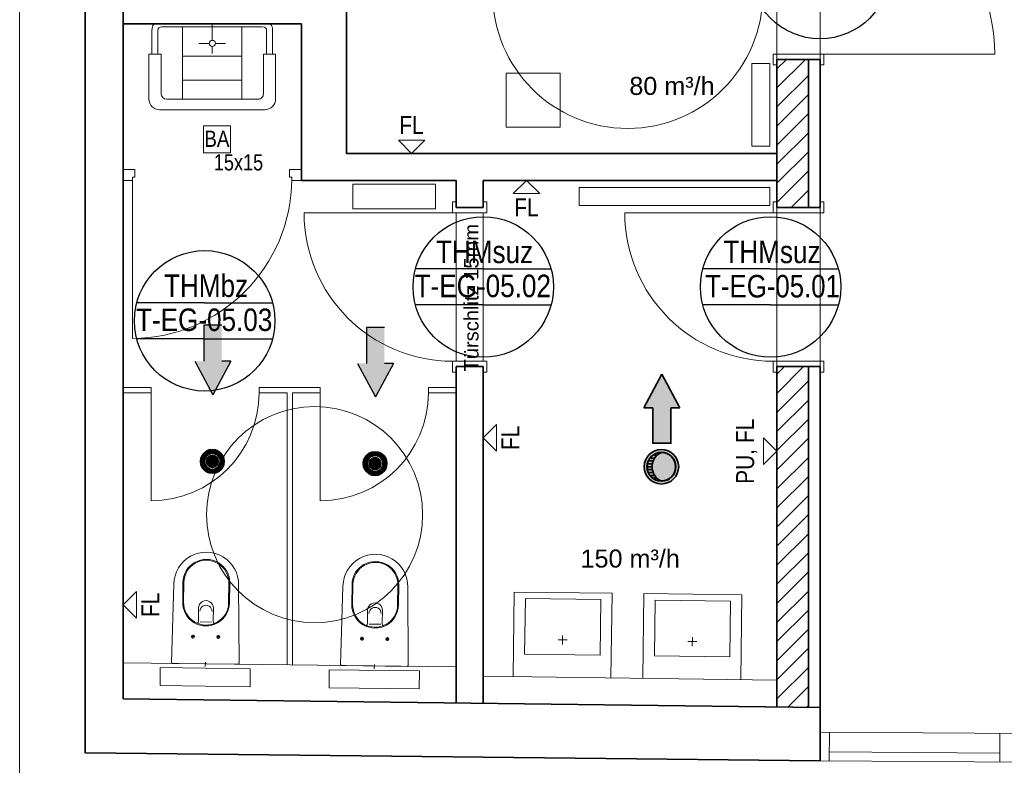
# Model space of a CAD drawing. Extents: x -357 to 533, y -64 to 530.
# Tile 3 of 135: x -222 to -112, y 17 to 100. Entities that reach past the tile are written whole.
import ezdxf
from ezdxf.lldxf.tags import DXFTag

# ---------------------------------------------------------------- set-up
doc = ezdxf.new("R2010")
doc.units = 0
doc.layers.get('0').update_dxf_attribs({"lineweight": 35})
for name, color, linetype, lineweight in [('5_EG-BESTAND', 7, 'Continuous', 25), ('5_EG-HLSE', 7, 'Continuous', 25), ('5_EG-NEU', 7, 'Continuous', 25), ('5_EG-SCHRAFF-FILL', 7, 'Continuous', 25), ('5_EG-TÜRSTEMPEL', 7, 'Continuous', 25), ('5_EG-WANDFLÄCHENMATERIAL', 7, 'Continuous', 25)]:
    doc.layers.add(name, color=color, linetype=linetype, lineweight=lineweight)
for name, color, linetype, lineweight, true_color in [('L_Abluft', 7, 'Continuous', 25, 0xffd600), ('L_Auslass', 7, 'Continuous', 35, 0xababab), ('L_Auslass-Shading', 7, 'Continuous', 35, 0xababab), ('L_Zuluft', 6, 'Continuous', 35, 0xff00ff), ('X_Text', 2, 'Continuous', 35, 0xffff00)]:
    doc.layers.add(name, color=color, linetype=linetype, lineweight=lineweight, true_color=true_color)
doc.styles.get("Standard").update_dxf_attribs({"font": 'arial.ttf'})
tags = doc.linetypes.add('ALL_S14', pattern=[0.002, 0.001, -0.001]).pattern_tags.tags
tags[6:7] = [DXFTag(74, 4), DXFTag(75, 0), DXFTag(340, '0'), DXFTag(46, 1.0), DXFTag(50, 0.0), DXFTag(44, 0.0), DXFTag(45, 0.0)]
tags[4:5] = [DXFTag(74, 4), DXFTag(75, 0), DXFTag(340, '0'), DXFTag(46, 1.0), DXFTag(50, 0.0), DXFTag(44, 0.0), DXFTag(45, 0.0)]
tags = doc.linetypes.add('ALL_S17', pattern=[0.0005, 0, -0.0005]).pattern_tags.tags
tags[6:7] = [DXFTag(74, 4), DXFTag(75, 0), DXFTag(340, '0'), DXFTag(46, 1.0), DXFTag(50, 0.0), DXFTag(44, 0.0), DXFTag(45, 0.0)]
tags[4:5] = [DXFTag(74, 4), DXFTag(75, 0), DXFTag(340, '0'), DXFTag(46, 1.0), DXFTag(50, 0.0), DXFTag(44, 0.0), DXFTag(45, 0.0)]
tags = doc.linetypes.add('PUNKT2_S9', pattern=[0.0005, 0, -0.0005]).pattern_tags.tags
tags[6:7] = [DXFTag(74, 4), DXFTag(75, 0), DXFTag(340, '0'), DXFTag(46, 1.0), DXFTag(50, 0.0), DXFTag(44, 0.0), DXFTag(45, 0.0)]
tags[4:5] = [DXFTag(74, 4), DXFTag(75, 0), DXFTag(340, '0'), DXFTag(46, 1.0), DXFTag(50, 0.0), DXFTag(44, 0.0), DXFTag(45, 0.0)]

# ---------------------------------------------------------------- blocks, each defined once
blk = doc.blocks.new('Shading-A06HSW4KNL', base_point=(-182.04, 50.3))
at = {"layer": 'L_Auslass-Shading', "color": 254, "true_color": 0xefebdc}
for points in [[(-182.97, 51.24), (-182.66, 50.93), (-182.7, 51.45)], [(-182.7, 51.45), (-182.48, 51.07), (-182.38, 51.58)], [(-182.66, 50.93), (-182.48, 51.07), (-182.7, 51.45)], [(-182.48, 51.07), (-182.26, 51.15), (-182.38, 51.58)], [(-182.38, 51.58), (-182.26, 51.15), (-182.04, 51.62)], [(-182.26, 51.15), (-182.04, 51.18), (-182.04, 51.62)], [(-182.04, 51.62), (-182.04, 51.18), (-181.81, 51.15)], [(-182.04, 51.62), (-181.81, 51.15), (-181.7, 51.58)], [(-181.7, 51.58), (-181.81, 51.15), (-181.6, 51.07)], [(-181.7, 51.58), (-181.6, 51.07), (-181.38, 51.45)], [(-181.38, 51.45), (-181.6, 51.07), (-181.41, 50.93)], [(-181.38, 51.45), (-181.41, 50.93), (-181.1, 51.24)], [(-183.36, 50.3), (-182.92, 50.3), (-183.31, 50.65)], [(-183.31, 50.65), (-182.89, 50.53), (-183.18, 50.96)], [(-182.92, 50.3), (-182.89, 50.53), (-183.31, 50.65)], [(-183.18, 50.96), (-182.8, 50.74), (-182.97, 51.24)], [(-182.89, 50.53), (-182.8, 50.74), (-183.18, 50.96)], [(-182.8, 50.74), (-182.66, 50.93), (-182.97, 51.24)], [(-182.04, 50.3), (-182.61, 50.63), (-182.7, 50.3)], [(-182.04, 50.3), (-182.37, 50.88), (-182.61, 50.63)], [(-182.04, 50.3), (-182.04, 50.96), (-182.37, 50.88)], [(-182.04, 50.3), (-181.71, 50.88), (-182.04, 50.96)], [(-182.04, 50.3), (-181.47, 50.63), (-181.71, 50.88)], [(-182.04, 50.3), (-181.38, 50.3), (-181.47, 50.63)], [(-181.1, 51.24), (-181.41, 50.93), (-181.27, 50.74)], [(-181.1, 51.24), (-181.27, 50.74), (-180.89, 50.96)], [(-180.89, 50.96), (-181.27, 50.74), (-181.19, 50.53)], [(-180.89, 50.96), (-181.19, 50.53), (-180.76, 50.65)], [(-180.76, 50.65), (-181.19, 50.53), (-181.16, 50.3)], [(-180.76, 50.65), (-181.16, 50.3), (-180.72, 50.3)], [(-183.31, 49.96), (-182.92, 50.3), (-183.36, 50.3)], [(-183.31, 49.96), (-182.89, 50.08), (-182.92, 50.3)], [(-183.18, 49.64), (-182.89, 50.08), (-183.31, 49.96)], [(-183.18, 49.64), (-182.8, 49.86), (-182.89, 50.08)], [(-182.97, 49.37), (-182.8, 49.86), (-183.18, 49.64)], [(-182.97, 49.37), (-182.66, 49.68), (-182.8, 49.86)], [(-182.7, 49.16), (-182.66, 49.68), (-182.97, 49.37)], [(-182.04, 50.3), (-182.7, 50.3), (-182.61, 49.97)], [(-182.7, 49.16), (-182.48, 49.54), (-182.66, 49.68)], [(-182.38, 49.03), (-182.48, 49.54), (-182.7, 49.16)], [(-182.04, 50.3), (-182.61, 49.97), (-182.37, 49.73)], [(-182.38, 49.03), (-182.26, 49.45), (-182.48, 49.54)], [(-182.04, 49.42), (-182.26, 49.45), (-182.38, 49.03)], [(-182.04, 48.98), (-182.04, 49.42), (-182.38, 49.03)], [(-182.04, 50.3), (-182.37, 49.73), (-182.04, 49.64)], [(-182.04, 50.3), (-181.47, 49.97), (-181.38, 50.3)], [(-182.04, 50.3), (-181.71, 49.73), (-181.47, 49.97)], [(-182.04, 50.3), (-182.04, 49.64), (-181.71, 49.73)], [(-181.7, 49.03), (-181.81, 49.45), (-182.04, 48.98)], [(-181.81, 49.45), (-182.04, 49.42), (-182.04, 48.98)], [(-181.6, 49.54), (-181.81, 49.45), (-181.7, 49.03)], [(-181.38, 49.16), (-181.6, 49.54), (-181.7, 49.03)], [(-181.41, 49.68), (-181.6, 49.54), (-181.38, 49.16)], [(-181.27, 49.86), (-181.41, 49.68), (-181.1, 49.37)], [(-181.1, 49.37), (-181.41, 49.68), (-181.38, 49.16)], [(-181.19, 50.08), (-181.27, 49.86), (-180.89, 49.64)], [(-180.89, 49.64), (-181.27, 49.86), (-181.1, 49.37)], [(-181.16, 50.3), (-181.19, 50.08), (-180.76, 49.96)], [(-180.76, 49.96), (-181.19, 50.08), (-180.89, 49.64)], [(-180.72, 50.3), (-181.16, 50.3), (-180.76, 49.96)]]:
    blk.add_solid(points, dxfattribs=at)
at = {"layer": 'L_Auslass-Shading', "color": 254, "true_color": 0xcccccc}
for points in [[(-182.04, 50.3), (-182.04, 50.42), (-182.16, 50.3)], [(-182.04, 50.3), (-181.92, 50.3), (-182.04, 50.42)], [(-182.04, 50.3), (-182.16, 50.3), (-182.04, 50.18)], [(-182.04, 50.3), (-182.04, 50.18), (-181.92, 50.3)]]:
    blk.add_solid(points, dxfattribs=at)
blk = doc.blocks.new('Shading-A06HSW4MNL', base_point=(-200.11, 50.54))
at = {"layer": 'L_Auslass-Shading', "color": 254, "true_color": 0xefebdc}
for points in [[(-201.25, 51.2), (-200.87, 50.98), (-201.04, 51.47)], [(-201.04, 51.47), (-200.73, 51.16), (-200.77, 51.68)], [(-200.87, 50.98), (-200.73, 51.16), (-201.04, 51.47)], [(-200.77, 51.68), (-200.55, 51.3), (-200.45, 51.82)], [(-200.73, 51.16), (-200.55, 51.3), (-200.77, 51.68)], [(-200.55, 51.3), (-200.34, 51.39), (-200.45, 51.82)], [(-200.45, 51.82), (-200.34, 51.39), (-200.11, 51.86)], [(-200.34, 51.39), (-200.11, 51.42), (-200.11, 51.86)], [(-200.11, 51.86), (-200.11, 51.42), (-199.88, 51.39)], [(-200.11, 51.86), (-199.88, 51.39), (-199.77, 51.82)], [(-199.77, 51.82), (-199.88, 51.39), (-199.67, 51.3)], [(-199.77, 51.82), (-199.67, 51.3), (-199.45, 51.68)], [(-199.45, 51.68), (-199.67, 51.3), (-199.49, 51.16)], [(-199.45, 51.68), (-199.49, 51.16), (-199.18, 51.47)], [(-199.18, 51.47), (-199.49, 51.16), (-199.35, 50.98)], [(-199.18, 51.47), (-199.35, 50.98), (-198.97, 51.2)], [(-201.43, 50.54), (-200.99, 50.54), (-201.39, 50.88)], [(-201.39, 50.2), (-200.99, 50.54), (-201.43, 50.54)], [(-201.39, 50.88), (-200.96, 50.77), (-201.25, 51.2)], [(-200.99, 50.54), (-200.96, 50.77), (-201.39, 50.88)], [(-201.39, 50.2), (-200.96, 50.31), (-200.99, 50.54)], [(-200.96, 50.77), (-200.87, 50.98), (-201.25, 51.2)], [(-200.11, 50.54), (-200.68, 50.87), (-200.77, 50.54)], [(-200.11, 50.54), (-200.77, 50.54), (-200.68, 50.21)], [(-200.11, 50.54), (-200.44, 51.11), (-200.68, 50.87)], [(-200.11, 50.54), (-200.68, 50.21), (-200.44, 49.97)], [(-200.11, 50.54), (-200.11, 51.2), (-200.44, 51.11)], [(-200.11, 50.54), (-200.44, 49.97), (-200.11, 49.88)], [(-200.11, 50.54), (-199.78, 51.11), (-200.11, 51.2)], [(-200.11, 50.54), (-199.54, 50.87), (-199.78, 51.11)], [(-200.11, 50.54), (-199.45, 50.54), (-199.54, 50.87)], [(-200.11, 50.54), (-199.54, 50.21), (-199.45, 50.54)], [(-200.11, 50.54), (-199.78, 49.97), (-199.54, 50.21)], [(-200.11, 50.54), (-200.11, 49.88), (-199.78, 49.97)], [(-198.97, 51.2), (-199.35, 50.98), (-199.26, 50.77)], [(-198.97, 51.2), (-199.26, 50.77), (-198.84, 50.88)], [(-198.84, 50.88), (-199.26, 50.77), (-199.23, 50.54)], [(-199.23, 50.54), (-199.26, 50.31), (-198.84, 50.2)], [(-198.84, 50.88), (-199.23, 50.54), (-198.79, 50.54)], [(-198.79, 50.54), (-199.23, 50.54), (-198.84, 50.2)], [(-201.25, 49.88), (-200.96, 50.31), (-201.39, 50.2)], [(-201.25, 49.88), (-200.87, 50.1), (-200.96, 50.31)], [(-201.04, 49.61), (-200.87, 50.1), (-201.25, 49.88)], [(-201.04, 49.61), (-200.73, 49.92), (-200.87, 50.1)], [(-200.77, 49.4), (-200.73, 49.92), (-201.04, 49.61)], [(-200.77, 49.4), (-200.55, 49.78), (-200.73, 49.92)], [(-200.45, 49.27), (-200.55, 49.78), (-200.77, 49.4)], [(-200.45, 49.27), (-200.34, 49.69), (-200.55, 49.78)], [(-200.11, 49.66), (-200.34, 49.69), (-200.45, 49.27)], [(-200.11, 49.22), (-200.11, 49.66), (-200.45, 49.27)], [(-199.77, 49.27), (-199.88, 49.69), (-200.11, 49.22)], [(-199.88, 49.69), (-200.11, 49.66), (-200.11, 49.22)], [(-199.67, 49.78), (-199.88, 49.69), (-199.77, 49.27)], [(-199.45, 49.4), (-199.67, 49.78), (-199.77, 49.27)], [(-199.49, 49.92), (-199.67, 49.78), (-199.45, 49.4)], [(-199.35, 50.1), (-199.49, 49.92), (-199.18, 49.61)], [(-199.18, 49.61), (-199.49, 49.92), (-199.45, 49.4)], [(-199.26, 50.31), (-199.35, 50.1), (-198.97, 49.88)], [(-198.97, 49.88), (-199.35, 50.1), (-199.18, 49.61)], [(-198.84, 50.2), (-199.26, 50.31), (-198.97, 49.88)]]:
    blk.add_solid(points, dxfattribs=at)
at = {"layer": 'L_Auslass-Shading', "color": 254, "true_color": 0xcccccc}
for points in [[(-200.11, 50.54), (-200.11, 50.66), (-200.23, 50.54)], [(-200.11, 50.54), (-200.23, 50.54), (-200.11, 50.42)], [(-200.11, 50.54), (-199.99, 50.54), (-200.11, 50.66)], [(-200.11, 50.54), (-200.11, 50.42), (-199.99, 50.54)]]:
    blk.add_solid(points, dxfattribs=at)
blk = doc.blocks.new('Shading-A06HSW4ONL', base_point=(-150.23, 49.95))
at = {"layer": 'L_Auslass-Shading', "color": 254, "true_color": 0xefebdc}
for points in [[(-150.23, 49.95), (-151.19, 51.61), (-151.59, 51.31)], [(-148.63, 49.95), (-151.36, 51.08), (-150.64, 51.5), (-151.03, 51.34)], [(-150.23, 49.95), (-150.73, 51.8), (-151.19, 51.61)], [(-151.03, 51.34), (-151.02, 51.32), (-150.64, 51.5)], [(-150.64, 51.48), (-150.64, 51.5), (-151.02, 51.32)], [(-150.23, 49.95), (-150.23, 51.87), (-150.73, 51.8)], [(-148.63, 49.95), (-150.64, 51.5), (-149.82, 51.5), (-150.23, 51.55)], [(-150.64, 51.5), (-150.64, 51.48), (-150.23, 51.55)], [(-150.23, 51.53), (-150.23, 51.55), (-150.64, 51.48)], [(-150.23, 49.95), (-149.73, 51.8), (-150.23, 51.87)], [(-150.23, 49.95), (-149.27, 51.61), (-149.73, 51.8)], [(-150.23, 49.95), (-148.87, 51.31), (-149.27, 51.61)], [(-149.82, 51.48), (-150.23, 51.55), (-150.23, 51.53)], [(-150.23, 51.55), (-149.82, 51.48), (-149.82, 51.5)], [(-148.63, 49.95), (-149.82, 51.5), (-149.1, 51.08), (-149.43, 51.34)], [(-149.44, 51.32), (-149.82, 51.5), (-149.82, 51.48)], [(-149.82, 51.5), (-149.44, 51.32), (-149.43, 51.34)], [(-150.23, 49.95), (-152.09, 50.45), (-152.15, 49.95)], [(-150.23, 49.95), (-151.89, 50.91), (-152.09, 50.45)], [(-150.23, 49.95), (-151.59, 51.31), (-151.89, 50.91)], [(-148.63, 49.95), (-151.78, 49.54), (-151.78, 50.36), (-151.83, 49.95)], [(-151.83, 49.95), (-151.81, 49.95), (-151.78, 50.36)], [(-151.76, 50.36), (-151.78, 50.36), (-151.81, 49.95)], [(-148.63, 49.95), (-151.78, 50.36), (-151.36, 51.08), (-151.62, 50.75)], [(-151.78, 50.36), (-151.76, 50.36), (-151.62, 50.75)], [(-151.6, 50.74), (-151.62, 50.75), (-151.76, 50.36)], [(-151.62, 50.75), (-151.6, 50.74), (-151.36, 51.08)], [(-151.35, 51.07), (-151.36, 51.08), (-151.6, 50.74)], [(-151.36, 51.08), (-151.35, 51.07), (-151.03, 51.34)], [(-151.02, 51.32), (-151.03, 51.34), (-151.35, 51.07)], [(-150.23, 49.95), (-148.57, 50.91), (-148.87, 51.31)], [(-150.23, 49.95), (-148.38, 50.45), (-148.57, 50.91)], [(-150.23, 49.95), (-148.31, 49.95), (-148.38, 50.45)], [(-149.11, 51.07), (-149.43, 51.34), (-149.44, 51.32)], [(-149.43, 51.34), (-149.11, 51.07), (-149.1, 51.08)], [(-148.86, 50.74), (-149.1, 51.08), (-149.11, 51.07)], [(-148.63, 49.95), (-149.1, 51.08), (-148.69, 50.36), (-148.84, 50.75)], [(-149.1, 51.08), (-148.86, 50.74), (-148.84, 50.75)], [(-148.7, 50.36), (-148.84, 50.75), (-148.86, 50.74)], [(-148.84, 50.75), (-148.7, 50.36), (-148.69, 50.36)], [(-148.65, 49.95), (-148.69, 50.36), (-148.7, 50.36)], [(-148.69, 50.36), (-148.65, 49.95), (-148.63, 49.95)], [(-150.23, 49.95), (-152.15, 49.95), (-152.09, 49.45)], [(-150.23, 49.95), (-152.09, 49.45), (-151.89, 48.99)], [(-150.23, 49.95), (-151.89, 48.99), (-151.59, 48.59)], [(-151.78, 49.54), (-151.81, 49.95), (-151.83, 49.95)], [(-151.81, 49.95), (-151.78, 49.54), (-151.76, 49.54)], [(-148.63, 49.95), (-151.36, 48.82), (-151.78, 49.54), (-151.62, 49.15)], [(-151.62, 49.15), (-151.76, 49.54), (-151.78, 49.54)], [(-151.76, 49.54), (-151.62, 49.15), (-151.6, 49.16)], [(-150.23, 49.95), (-151.59, 48.59), (-151.19, 48.29)], [(-148.63, 49.95), (-150.64, 48.4), (-151.36, 48.82), (-151.03, 48.56)], [(-150.23, 49.95), (-151.19, 48.29), (-150.73, 48.1)], [(-150.23, 49.95), (-150.73, 48.1), (-150.23, 48.03)], [(-148.63, 49.95), (-149.82, 48.4), (-150.64, 48.4), (-150.23, 48.35)], [(-150.23, 49.95), (-148.38, 49.45), (-148.31, 49.95)], [(-150.23, 49.95), (-148.57, 48.99), (-148.38, 49.45)], [(-150.23, 49.95), (-148.87, 48.59), (-148.57, 48.99)], [(-150.23, 49.95), (-149.27, 48.29), (-148.87, 48.59)], [(-150.23, 49.95), (-149.73, 48.1), (-149.27, 48.29)], [(-150.23, 49.95), (-150.23, 48.03), (-149.73, 48.1)], [(-148.63, 49.95), (-149.1, 48.82), (-149.82, 48.4), (-149.43, 48.56)], [(-148.63, 49.95), (-148.69, 49.54), (-149.1, 48.82), (-148.84, 49.15)], [(-148.86, 49.16), (-148.84, 49.15), (-148.7, 49.54)], [(-148.69, 49.54), (-148.7, 49.54), (-148.84, 49.15)], [(-148.7, 49.54), (-148.69, 49.54), (-148.65, 49.95)], [(-148.69, 49.54), (-148.63, 49.95), (-148.65, 49.95)], [(-151.36, 48.82), (-151.6, 49.16), (-151.62, 49.15)], [(-151.6, 49.16), (-151.36, 48.82), (-151.35, 48.83)], [(-151.03, 48.56), (-151.35, 48.83), (-151.36, 48.82)], [(-151.35, 48.83), (-151.03, 48.56), (-151.02, 48.58)], [(-150.64, 48.4), (-151.02, 48.58), (-151.03, 48.56)], [(-151.02, 48.58), (-150.64, 48.4), (-150.64, 48.42)], [(-150.23, 48.35), (-150.64, 48.42), (-150.64, 48.4)], [(-150.64, 48.42), (-150.23, 48.35), (-150.23, 48.37)], [(-149.82, 48.4), (-149.82, 48.42), (-150.23, 48.37)], [(-149.82, 48.4), (-150.23, 48.37), (-150.23, 48.35)], [(-149.82, 48.42), (-149.82, 48.4), (-149.44, 48.58)], [(-149.43, 48.56), (-149.44, 48.58), (-149.82, 48.4)], [(-149.44, 48.58), (-149.43, 48.56), (-149.11, 48.83)], [(-149.1, 48.82), (-149.11, 48.83), (-149.43, 48.56)], [(-149.11, 48.83), (-149.1, 48.82), (-148.86, 49.16)], [(-148.84, 49.15), (-148.86, 49.16), (-149.1, 48.82)]]:
    blk.add_solid(points, dxfattribs=at)
blk = doc.blocks.new('Referenz-A06HSW74NL', base_point=(-327.48, -41.15))
at = {"layer": '5_EG-BESTAND', "color": 0, "linetype": 'PUNKT2_S9', "lineweight": 13, "ltscale": 0.13}
blk.add_line((-221.52, 11.49), (-221.52, 218.82), dxfattribs=at)
at = {"layer": '5_EG-BESTAND', "color": 0, "lineweight": 35}
for p, q in [((-214.23, 218.82), (-214.24, 18.17)), ((-210.02, 174.7), (-210.02, 97.18)), ((-210.02, 97.18), (-210.02, 94.44)), ((-210.02, 94.44), (-210.02, 24.17)), ((-210.02, 24.17), (-138.7, 23.27)), ((-138.7, 23.27), (-138.66, 23.27)), ((-138.66, 23.27), (-132.6, 23.19)), ((-132.6, 17.27), (-132.6, 23.19)), ((-214.24, 18.17), (-132.6, 17.27))]:
    blk.add_line(p, q, dxfattribs=at)
at = {"layer": '5_EG-BESTAND', "color": 0, "linetype": 'ALL_S14', "lineweight": 13, "ltscale": 0.13}
for p, q in [((-137.4, 218.87), (-137.4, 23.25)), ((-132.6, 218.87), (-132.6, 23.19))]:
    blk.add_line(p, q, dxfattribs=at)
at = {"layer": '5_EG-BESTAND', "color": 0, "linetype": 'ALL_S17', "lineweight": 13, "ltscale": 0.13}
blk.add_circle((-188.75, 44.63), 12, dxfattribs=at)
at = {"layer": '5_EG-HLSE', "color": 0, "lineweight": 13}
for p, q in [((-206.82, 95.78), (-206.82, 98.53)), ((-206.64, 99.09), (-206.58, 99.16)), ((-193.61, 99.16), (-206.58, 99.16)), ((-205.77, 98.83), (-194.54, 98.83)), ((-203.43, 98.83), (-203.43, 90.79)), ((-200.12, 97.33), (-200.12, 99.17)), ((-196.82, 98.83), (-196.82, 90.79)), ((-193.61, 99.09), (-193.67, 99.17)), ((-193.43, 95.78), (-193.43, 98.53)), ((-206.17, 95.78), (-206.17, 98.43)), ((-194.08, 95.78), (-194.08, 98.38)), ((-200.47, 96.98), (-201.6, 96.98)), ((-200.12, 96.64), (-200.12, 95.87)), ((-199.78, 96.98), (-198.64, 96.98)), ((-205.8, 95.78), (-207.17, 95.78)), ((-207.17, 95.78), (-207.17, 90.81)), ((-205.8, 95.78), (-205.8, 91.39)), ((-203.43, 95.56), (-196.82, 95.56)), ((-194.44, 95.78), (-193.08, 95.78)), ((-194.44, 95.78), (-194.44, 91.39)), ((-193.08, 95.78), (-193.08, 90.81)), ((-140.2, 85.57), (-140.2, 94.77)), ((-138.2, 94.77), (-140.2, 94.77)), ((-138.2, 85.57), (-138.2, 94.77)), ((-203.43, 92.9), (-196.82, 92.9)), ((-195.04, 90.79), (-205.2, 90.79)), ((-205.97, 89.61), (-203.95, 89.61)), ((-203.95, 89.61), (-200.12, 89.61)), ((-196.3, 89.61), (-200.12, 89.61)), ((-194.28, 89.61), (-196.3, 89.61)), ((-201.1, 87.83), (-198.1, 87.83)), ((-201.1, 84.83), (-201.1, 87.83)), ((-198.1, 87.83), (-198.1, 84.83)), ((-198.1, 87.83), (-198.1, 87.83)), ((-140.2, 85.57), (-138.2, 85.57)), ((-198.1, 84.83), (-201.1, 84.83)), ((-201.1, 84.83), (-201.1, 84.83)), ((-198.1, 84.83), (-198.1, 84.83)), ((-175.32, 81.33), (-184.52, 81.33)), ((-184.52, 81.33), (-184.52, 78.61)), ((-175.32, 78.61), (-175.32, 81.33)), ((-159.36, 80.97), (-138.2, 80.97)), ((-159.36, 80.97), (-159.36, 78.97)), ((-138.2, 78.97), (-138.2, 80.97)), ((-159.36, 78.97), (-138.2, 78.97)), ((-175.32, 78.61), (-184.52, 78.61)), ((-204.65, 28.21), (-204.39, 36.9)), ((-203.38, 37.09), (-203.41, 34.89)), ((-203.28, 37.09), (-203.31, 34.89)), ((-198.28, 37.02), (-198.31, 34.82)), ((-198.18, 37.02), (-198.21, 34.82)), ((-197.19, 36.81), (-197.15, 28.11)), ((-185.86, 27.97), (-185.6, 36.66)), ((-184.6, 36.85), (-184.63, 34.65)), ((-184.5, 36.85), (-184.53, 34.65)), ((-179.5, 36.79), (-179.53, 34.59)), ((-179.4, 36.79), (-179.43, 34.59)), ((-178.41, 36.57), (-178.36, 27.87)), ((-166.7, 26.63), (-166.59, 36.03)), ((-166.59, 36.03), (-155.71, 35.89)), ((-165.42, 29.12), (-165.34, 35.32)), ((-165.34, 35.32), (-156.97, 35.21)), ((-156.97, 35.21), (-157.05, 29.01)), ((-155.71, 35.89), (-155.83, 26.49)), ((-152.17, 35.85), (-152.29, 26.45)), ((-141.29, 35.71), (-152.17, 35.85)), ((-150.92, 35.13), (-151, 28.93)), ((-142.56, 35.03), (-150.92, 35.13)), ((-142.63, 28.83), (-142.56, 35.03)), ((-141.41, 26.31), (-141.29, 35.71)), ((-201.64, 34.26), (-201.66, 32.81)), ((-200, 34.24), (-200.02, 32.78)), ((-182.86, 34.02), (-182.88, 32.57)), ((-181.22, 34), (-181.24, 32.55)), ((-201.48, 32.71), (-200.19, 32.69)), ((-182.7, 32.47), (-181.41, 32.46)), ((-202.05, 31.07), (-202.47, 31.08)), ((-202.26, 31.28), (-202.27, 30.87)), ((-202.26, 31.23), (-202.27, 31.23)), ((-199.67, 31.04), (-199.25, 31.04)), ((-199.45, 31.24), (-199.45, 30.83)), ((-199.45, 31.2), (-199.45, 31.2)), ((-183.27, 30.83), (-183.69, 30.84)), ((-183.48, 31.04), (-183.49, 30.63)), ((-183.48, 31), (-183.49, 31)), ((-180.89, 30.8), (-180.47, 30.8)), ((-180.67, 31.01), (-180.67, 30.6)), ((-180.66, 30.96), (-180.67, 30.96)), ((-161.71, 30.71), (-160.71, 30.7)), ((-161.21, 31.2), (-161.22, 30.2)), ((-146.79, 31.02), (-146.8, 30.02)), ((-147.29, 30.53), (-146.29, 30.52)), ((-157.05, 29.01), (-165.42, 29.12)), ((-151, 28.93), (-142.63, 28.83)), ((-197.25, 28.01), (-204.55, 28.1)), ((-200.9, 27.74), (-200.89, 28.22)), ((-178.47, 27.77), (-185.77, 27.87)), ((-182.12, 27.5), (-182.11, 27.99))]:
    blk.add_line(p, q, dxfattribs=at)
at = {"layer": '5_EG-HLSE', "color": 0, "linetype": 'ALL_S14', "lineweight": 13, "ltscale": 0.13}
for p, q in [((-167.46, 93.67), (-161.46, 93.67)), ((-167.46, 87.67), (-167.46, 93.67)), ((-161.46, 93.67), (-161.46, 87.67)), ((-161.46, 87.67), (-167.46, 87.67))]:
    blk.add_line(p, q, dxfattribs=at)
at = {"layer": '5_EG-HLSE', "color": 0, "linetype": 'PUNKT2_S9', "lineweight": 13, "ltscale": 0.13}
for p, q in [((-205.92, 25.63), (-205.9, 27.63)), ((-195.9, 27.51), (-205.9, 27.63)), ((-195.9, 27.51), (-195.93, 25.51)), ((-187.14, 25.39), (-187.12, 27.39)), ((-177.12, 27.27), (-187.12, 27.39)), ((-177.12, 27.27), (-177.14, 25.27)), ((-195.93, 25.51), (-205.92, 25.63)), ((-177.14, 25.27), (-187.14, 25.39))]:
    blk.add_line(p, q, dxfattribs=at)
at = {"layer": '5_EG-HLSE', "color": 0, "linetype": 'ALL_S14', "lineweight": 13, "ltscale": 0.13}
blk.add_circle((-153.97, 102.53), 15, dxfattribs=at)
at = {"layer": '5_EG-HLSE', "color": 0, "lineweight": 13}
for centre, radius in [((-200.12, 96.98), 0.344), ((-202.27, 31.07), 0.16), ((-199.45, 31.04), 0.16), ((-183.49, 30.84), 0.16), ((-180.67, 30.8), 0.16)]:
    blk.add_circle(centre, radius, dxfattribs=at)
for centre, major_axis, end_param in [((-205.91, 98.55), (-0.722, 0.54), 0.668664), ((-205.77, 98.43), (0, 0.4), 1.570796), ((-194.48, 98.43), (0.4, 0), 1.570795), ((-194.33, 98.55), (0.901, -0.024), 0.668664), ((-205.97, 90.81), (-1.2, 0), 1.570796), ((-205.2, 91.39), (-0.6, 0), 1.570796), ((-195.04, 91.39), (0, -0.6), 1.570797), ((-194.28, 90.81), (0, -1.2), 1.570797), ((-200.79, 36.86), (3.6, -0.05), 3.142257), ((-200.78, 37.06), (2.6, -0.03), 3.141593), ((-200.78, 37.06), (2.5, -0.03), 3.141593), ((-182, 36.62), (3.6, -0.05), 3.142257), ((-182, 36.82), (2.6, -0.03), 3.141593), ((-182, 36.82), (2.5, -0.03), 3.141593), ((-200.82, 34.25), (0.82, -0.01), 3.141593), ((-200.81, 34.86), (-2.6, 0.03), 3.141593), ((-200.81, 34.86), (-2.5, 0.03), 3.141593), ((-200.82, 33.88), (0.68, -0.009), 3.141593), ((-182.03, 34.62), (-2.6, 0.03), 3.141593), ((-182.03, 34.62), (-2.5, 0.03), 3.141593), ((-182.04, 34.01), (0.82, -0.01), 3.141593), ((-182.04, 33.64), (0.68, -0.009), 3.141593), ((-201.96, 32.8), (0.18, -0.246), 0.964978), ((-199.71, 32.77), (-0.304, 0.015), 0.964978), ((-183.18, 32.56), (0.18, -0.246), 0.964978), ((-180.93, 32.53), (-0.304, 0.015), 0.964978), ((-204.55, 28.2), (-0.1, 0.003), 1.588049), ((-197.25, 28.11), (-0.0013, -0.1), 1.588049), ((-185.76, 27.97), (-0.1, 0.003), 1.588049), ((-178.46, 27.87), (-0.0013, -0.1), 1.588049)]:
    blk.add_ellipse(centre, major_axis=major_axis, ratio=1, start_param=0, end_param=end_param, dxfattribs=at)
at = {"layer": '5_EG-NEU', "color": 0, "lineweight": 35}
for p, q in [((-185.22, 130.77), (-185.22, 84.77)), ((-210.02, 99.17), (-190.22, 99.17)), ((-190.22, 99.17), (-190.22, 81.77)), ((-137.4, 95.2), (-132.6, 95.2)), ((-137.4, 95.2), (-137.4, 81.77)), ((-133.9, 95.2), (-133.9, 78.77)), ((-132.6, 78.77), (-132.6, 95.2)), ((-185.22, 84.77), (-137.4, 84.77)), ((-190.22, 81.77), (-173.02, 81.77)), ((-173.02, 81.77), (-173.02, 78.77)), ((-170.02, 81.77), (-170.02, 78.77)), ((-170.02, 81.77), (-137.4, 81.77)), ((-137.4, 81.77), (-137.4, 78.77)), ((-173.02, 78.77), (-170.02, 78.77)), ((-132.6, 78.77), (-137.4, 78.77)), ((-173.02, 61.07), (-173.02, 23.7)), ((-173.02, 61.07), (-170.02, 61.07)), ((-170.02, 61.07), (-170.02, 23.67)), ((-132.6, 61.07), (-137.4, 61.07)), ((-137.4, 61.07), (-137.4, 23.25)), ((-133.9, 61.07), (-133.9, 23.2)), ((-132.6, 23.19), (-132.6, 61.07))]:
    blk.add_line(p, q, dxfattribs=at)
at = {"layer": '5_EG-NEU', "color": 0, "linetype": 'PUNKT2_S9', "lineweight": 13, "ltscale": 0.13}
for p, q in [((-137.4, 114.8), (-137.4, 95.8)), ((-132.6, 114.8), (-132.6, 95.8)), ((-173.02, 78.17), (-173.02, 61.67)), ((-170.02, 78.17), (-170.02, 61.67)), ((-137.4, 78.17), (-137.4, 61.67)), ((-132.6, 78.17), (-132.6, 61.67))]:
    blk.add_line(p, q, dxfattribs=at)
at = {"layer": '5_EG-NEU', "color": 0, "lineweight": 13}
for p, q in [((-137.8, 94.6), (-137.8, 95.8)), ((-137.8, 95.8), (-132.2, 95.8)), ((-132.6, 95.2), (-137.4, 95.2)), ((-137.4, 95.2), (-137.4, 94.6)), ((-132.6, 94.6), (-132.6, 95.2)), ((-132.2, 95.8), (-113.2, 95.8)), ((-132.2, 95.8), (-132.2, 94.6)), ((-137.4, 94.6), (-137.8, 94.6)), ((-132.2, 94.6), (-132.6, 94.6)), ((-210.02, 82.97), (-210.02, 81.77)), ((-208.71, 82.97), (-210.02, 82.97)), ((-208.71, 82.11), (-208.97, 82.11)), ((-208.97, 82.11), (-208.97, 81.77)), ((-208.71, 82.11), (-208.71, 82.97)), ((-191.53, 82.11), (-191.53, 82.97)), ((-191.53, 82.97), (-190.22, 82.97)), ((-191.53, 82.11), (-191.27, 82.11)), ((-191.27, 82.11), (-191.27, 81.77)), ((-190.22, 82.97), (-190.22, 81.77)), ((-210.02, 81.77), (-208.97, 81.77)), ((-208.97, 81.9), (-208.97, 64.2)), ((-190.22, 81.77), (-191.27, 81.77)), ((-173.42, 79.37), (-173.42, 78.17)), ((-173.02, 79.37), (-173.42, 79.37)), ((-173.02, 78.77), (-173.02, 79.37)), ((-170.02, 78.77), (-173.02, 78.77)), ((-169.62, 79.37), (-170.02, 79.37)), ((-170.02, 79.37), (-170.02, 78.77)), ((-169.62, 78.17), (-169.62, 79.37)), ((-137.8, 79.37), (-137.8, 78.17)), ((-137.4, 79.37), (-137.8, 79.37)), ((-137.4, 78.77), (-137.4, 79.37)), ((-132.6, 78.77), (-137.4, 78.77)), ((-132.2, 79.37), (-132.6, 79.37)), ((-132.6, 79.37), (-132.6, 78.77)), ((-132.2, 78.17), (-132.2, 79.37)), ((-173.42, 78.17), (-189.92, 78.17)), ((-173.42, 78.17), (-169.62, 78.17)), ((-137.8, 78.17), (-154.3, 78.17)), ((-137.8, 78.17), (-132.2, 78.17)), ((-173.42, 60.47), (-173.42, 61.67)), ((-173.42, 61.67), (-169.62, 61.67)), ((-169.62, 61.67), (-169.62, 60.47)), ((-137.8, 60.47), (-137.8, 61.67)), ((-137.8, 61.67), (-132.2, 61.67)), ((-132.2, 61.67), (-132.2, 60.47)), ((-173.02, 60.47), (-173.42, 60.47)), ((-170.02, 61.07), (-173.02, 61.07)), ((-173.02, 61.07), (-173.02, 60.47)), ((-170.02, 60.47), (-170.02, 61.07)), ((-169.62, 60.47), (-170.02, 60.47)), ((-137.4, 60.47), (-137.8, 60.47)), ((-132.6, 61.07), (-137.4, 61.07)), ((-137.4, 61.07), (-137.4, 60.47)), ((-132.6, 60.47), (-132.6, 61.07)), ((-132.2, 60.47), (-132.6, 60.47)), ((-210.02, 58.77), (-206.92, 58.77)), ((-210.02, 58.17), (-206.92, 58.17)), ((-206.92, 58.77), (-206.92, 58.17)), ((-206.92, 58.17), (-206.92, 46.17)), ((-194.92, 58.77), (-194.92, 58.17)), ((-194.92, 58.77), (-188.12, 58.77)), ((-194.92, 58.17), (-191.82, 58.17)), ((-191.82, 58.17), (-191.82, 27.94)), ((-191.22, 58.17), (-188.12, 58.17)), ((-191.22, 58.17), (-191.22, 27.93)), ((-188.12, 58.77), (-188.12, 58.17)), ((-188.12, 58.17), (-188.12, 46.17)), ((-176.12, 58.77), (-176.12, 58.17)), ((-176.12, 58.77), (-173.02, 58.77)), ((-176.12, 58.17), (-173.02, 58.17)), ((-209.97, 28.17), (-173.01, 27.7)), ((-170.02, 26.68), (-137.4, 26.25)), ((-132.59, 20.47), (-73.04, 20.07)), ((-131.57, 20.46), (-131.6, 17.26)), ((-112.63, 20.34), (-112.64, 17.14)), ((-131.59, 18.26), (-112.64, 18.14)), ((-132.6, 17.27), (-69.84, 16.85))]:
    blk.add_line(p, q, dxfattribs=at)
for centre, major_axis, end_param in [((-132.2, 95.8), (19, 0), 1.570796), ((-209.09, 82.01), (0.11, -17.81), 1.557995), ((-173.42, 78.17), (-16.5, 0), 1.570796), ((-137.8, 78.17), (-16.5, 0), 1.570796), ((-206.92, 58.17), (0, -12), 1.570796), ((-188.12, 58.17), (0, -12), 1.570796)]:
    blk.add_ellipse(centre, major_axis=major_axis, ratio=1, start_param=0, end_param=end_param, dxfattribs=at)
at = {"layer": '5_EG-SCHRAFF-FILL', "color": 0, "lineweight": 13}
for p, q in [((-137.39, 94.17), (-136.35, 95.2)), ((-137.39, 92.05), (-134.23, 95.2)), ((-137.39, 89.93), (-133.9, 93.42)), ((-137.39, 87.8), (-133.9, 91.3)), ((-137.39, 85.68), (-133.9, 89.18)), ((-137.39, 83.56), (-133.9, 87.06)), ((-137.39, 81.44), (-133.9, 84.94)), ((-137.4, 79.31), (-133.9, 82.81)), ((-135.82, 78.77), (-133.9, 80.69)), ((-137.4, 60.22), (-136.55, 61.07)), ((-137.4, 58.1), (-134.43, 61.07)), ((-137.4, 55.98), (-133.9, 59.48)), ((-137.4, 53.86), (-133.9, 57.36)), ((-137.4, 51.74), (-133.9, 55.24)), ((-137.4, 49.62), (-133.9, 53.12)), ((-137.4, 47.49), (-133.9, 50.99)), ((-137.4, 45.37), (-133.9, 48.87)), ((-137.4, 43.25), (-133.9, 46.75)), ((-137.4, 41.13), (-133.9, 44.63)), ((-137.4, 39.01), (-133.9, 42.51)), ((-137.4, 36.89), (-133.9, 40.39)), ((-137.4, 34.77), (-133.9, 38.27)), ((-137.4, 32.64), (-133.9, 36.14)), ((-137.4, 30.52), (-133.9, 34.02)), ((-137.4, 28.4), (-133.9, 31.9)), ((-137.4, 26.28), (-133.9, 29.78)), ((-137.4, 24.16), (-133.9, 27.66)), ((-136.2, 23.24), (-133.9, 25.54)), ((-134.11, 23.2), (-133.9, 23.42))]:
    blk.add_line(p, q, dxfattribs=at)
at = {"layer": '5_EG-TÜRSTEMPEL', "color": 0, "lineweight": -2}
for p, q in [((-170.02, 71.92), (-177.56, 71.92)), ((-170.02, 71.92), (-162.48, 71.92)), ((-138.1, 71.92), (-145.63, 71.92)), ((-138.1, 71.92), (-130.56, 71.92)), ((-200.97, 68.16), (-208.51, 68.16)), ((-200.97, 68.16), (-193.43, 68.16)), ((-170.02, 67.92), (-177.56, 67.92)), ((-170.02, 67.92), (-162.48, 67.92)), ((-138.1, 67.92), (-145.63, 67.92)), ((-138.1, 67.92), (-130.56, 67.92)), ((-200.97, 64.16), (-208.51, 64.16)), ((-200.97, 64.16), (-193.43, 64.16))]:
    blk.add_line(p, q, dxfattribs=at)
for centre in [(-132.6, 105.3), (-170.02, 69.92), (-138.1, 69.92), (-200.97, 66.16)]:
    blk.add_circle(centre, 7.8, dxfattribs=at)
at = {"layer": '5_EG-WANDFLÄCHENMATERIAL', "color": 0, "lineweight": 18}
for p, q in [((-176.51, 86.24), (-179.45, 86.24)), ((-177.98, 84.77), (-179.45, 86.24)), ((-177.98, 84.77), (-176.51, 86.24)), ((-165.22, 81.77), (-166.69, 80.3)), ((-165.22, 81.77), (-163.75, 80.3)), ((-163.75, 80.3), (-166.69, 80.3)), ((-170.02, 53.16), (-168.55, 54.64)), ((-168.55, 54.64), (-168.55, 51.69)), ((-170.02, 53.16), (-168.55, 51.69)), ((-137.4, 51.68), (-138.87, 53.15)), ((-138.87, 53.15), (-138.87, 50.21)), ((-137.4, 51.68), (-138.87, 50.21)), ((-210.02, 34.62), (-208.55, 36.09)), ((-208.55, 36.09), (-208.55, 33.14)), ((-210.02, 34.62), (-208.55, 33.14))]:
    blk.add_line(p, q, dxfattribs=at)
at = {"layer": '5_EG-HLSE', "color": 0, "lineweight": 18, "char_height": 1.8, "attachment_point": 1}
for s, insert in [('{\\W0.83;\\fArial;BA}', (-201, 87.29)), ('{\\W0.8;\\fArial;15x15}', (-199.95, 84.67))]:
    blk.add_mtext(s, dxfattribs=dict(at, insert=insert))
at = {"layer": '5_EG-TÜRSTEMPEL', "color": 0, "lineweight": -2, "char_height": 2.5, "attachment_point": 1}
for s, insert in [('{\\W0.83;\\fArial;THMsuz}', (-175.27, 75.07)), ('{\\W0.83;\\fArial;THMsuz}', (-143.34, 75.07)), ('{\\W0.83;\\fArial;THMbz}', (-205.48, 71.31)), ('{\\W0.83;\\fArial;T-EG-05.02}', (-177.64, 71.29)), ('{\\W0.82;\\fArial;T-EG-05.01}', (-145.36, 71.26)), ('{\\W0.83;\\fArial;T-EG-05.03}', (-208.59, 67.53))]:
    blk.add_mtext(s, dxfattribs=dict(at, insert=insert))
at = {"layer": '5_EG-WANDFLÄCHENMATERIAL', "color": 0, "lineweight": 18, "char_height": 2, "attachment_point": 1}
for insert in [(-179.34, 88.91), (-166.58, 79.77)]:
    blk.add_mtext('{\\W0.83;\\fArial;FL}', dxfattribs=dict(at, insert=insert))
for s, insert, rotation in [('{\\W0.83;\\fArial;FL}', (-141.93, 52.57), 90.0039), ('{\\W0.83;\\fArial;FL}', (-168.02, 51.8), 89.9961), ('{\\W0.83;\\fArial;PU,}', (-141.93, 48.05), 90.0039), ('{\\W0.83;\\fArial;FL}', (-208.02, 33.25), 90.0039)]:
    blk.add_mtext(s, dxfattribs=dict(at, insert=insert, rotation=rotation))
blk = doc.blocks.new('LVS_100-A06HSW8SNL', base_point=(-183.36, 48.98))
at = {"color": 254, "linetype": 'ByBlock', "lineweight": -2, "ltscale": 0.35, "true_color": 0xefebdc}
for p, q in [((-182.7, 51.45), (-182.97, 51.24)), ((-182.38, 51.58), (-182.7, 51.45)), ((-182.04, 51.62), (-182.38, 51.58)), ((-181.7, 51.58), (-182.04, 51.62)), ((-181.38, 51.45), (-181.7, 51.58)), ((-181.1, 51.24), (-181.38, 51.45)), ((-183.31, 50.65), (-183.36, 50.3)), ((-183.18, 50.96), (-183.31, 50.65)), ((-182.97, 51.24), (-183.18, 50.96)), ((-183.09, 50.3), (-183.06, 50.58)), ((-183.06, 50.58), (-182.95, 50.83)), ((-182.95, 50.83), (-182.78, 51.05)), ((-182.92, 50.3), (-182.89, 50.53)), ((-182.89, 50.53), (-182.8, 50.74)), ((-182.8, 50.74), (-182.66, 50.93)), ((-182.78, 51.05), (-182.56, 51.22)), ((-182.66, 50.93), (-182.48, 51.07)), ((-182.56, 51.22), (-182.31, 51.32)), ((-182.48, 51.07), (-182.26, 51.15)), ((-182.31, 51.32), (-182.04, 51.36)), ((-182.26, 51.15), (-182.04, 51.18)), ((-182.04, 51.36), (-181.76, 51.32)), ((-182.04, 51.18), (-181.81, 51.15)), ((-181.81, 51.15), (-181.6, 51.07)), ((-181.76, 51.32), (-181.51, 51.22)), ((-181.6, 51.07), (-181.41, 50.93)), ((-181.51, 51.22), (-181.29, 51.05)), ((-181.41, 50.93), (-181.27, 50.74)), ((-181.29, 51.05), (-181.12, 50.83)), ((-181.27, 50.74), (-181.19, 50.53)), ((-181.19, 50.53), (-181.16, 50.3)), ((-181.12, 50.83), (-181.02, 50.58)), ((-180.89, 50.96), (-181.1, 51.24)), ((-181.02, 50.58), (-180.98, 50.3)), ((-180.76, 50.65), (-180.89, 50.96)), ((-180.72, 50.3), (-180.76, 50.65)), ((-183.36, 50.3), (-183.31, 49.96)), ((-183.31, 49.96), (-183.18, 49.64)), ((-183.18, 49.64), (-182.97, 49.37)), ((-183.06, 50.03), (-183.09, 50.3)), ((-182.95, 49.78), (-183.06, 50.03)), ((-182.97, 49.37), (-182.7, 49.16)), ((-182.78, 49.56), (-182.95, 49.78)), ((-182.89, 50.08), (-182.92, 50.3)), ((-182.8, 49.86), (-182.89, 50.08)), ((-182.66, 49.68), (-182.8, 49.86)), ((-182.56, 49.39), (-182.78, 49.56)), ((-182.48, 49.54), (-182.66, 49.68)), ((-182.31, 49.28), (-182.56, 49.39)), ((-182.26, 49.45), (-182.48, 49.54)), ((-182.04, 49.25), (-182.31, 49.28)), ((-182.04, 49.42), (-182.26, 49.45)), ((-181.81, 49.45), (-182.04, 49.42)), ((-181.76, 49.28), (-182.04, 49.25)), ((-181.6, 49.54), (-181.81, 49.45)), ((-181.51, 49.39), (-181.76, 49.28)), ((-181.41, 49.68), (-181.6, 49.54)), ((-181.29, 49.56), (-181.51, 49.39)), ((-181.27, 49.86), (-181.41, 49.68)), ((-181.38, 49.16), (-181.1, 49.37)), ((-181.12, 49.78), (-181.29, 49.56)), ((-181.19, 50.08), (-181.27, 49.86)), ((-181.16, 50.3), (-181.19, 50.08)), ((-181.02, 50.03), (-181.12, 49.78)), ((-181.1, 49.37), (-180.89, 49.64)), ((-180.98, 50.3), (-181.02, 50.03)), ((-180.89, 49.64), (-180.76, 49.96)), ((-180.76, 49.96), (-180.72, 50.3)), ((-182.7, 49.16), (-182.38, 49.03)), ((-182.38, 49.03), (-182.04, 48.98)), ((-182.04, 48.98), (-181.7, 49.03)), ((-181.7, 49.03), (-181.38, 49.16))]:
    blk.add_line(p, q, dxfattribs=at)
blk.add_circle((-182.04, 50.3), 0.66, dxfattribs=at)
at = {"color": 254, "linetype": 'ByBlock', "lineweight": -2, "ltscale": 0.35, "true_color": 0xcccccc}
blk.add_circle((-182.04, 50.3), 0.12, dxfattribs=at)
blk = doc.blocks.new('LVS_100-A06HSW8UNL', base_point=(-201.43, 49.22))
at = {"color": 254, "linetype": 'ByBlock', "lineweight": -2, "ltscale": 0.35, "true_color": 0xefebdc}
for p, q in [((-201.04, 51.47), (-201.25, 51.2)), ((-200.77, 51.68), (-201.04, 51.47)), ((-200.86, 51.29), (-200.64, 51.46)), ((-200.45, 51.82), (-200.77, 51.68)), ((-200.64, 51.46), (-200.38, 51.56)), ((-200.11, 51.86), (-200.45, 51.82)), ((-200.38, 51.56), (-200.11, 51.6)), ((-200.34, 51.39), (-200.11, 51.42)), ((-199.77, 51.82), (-200.11, 51.86)), ((-200.11, 51.6), (-199.84, 51.56)), ((-200.11, 51.42), (-199.88, 51.39)), ((-199.84, 51.56), (-199.58, 51.46)), ((-199.45, 51.68), (-199.77, 51.82)), ((-199.58, 51.46), (-199.36, 51.29)), ((-199.18, 51.47), (-199.45, 51.68)), ((-198.97, 51.2), (-199.18, 51.47)), ((-201.39, 50.88), (-201.43, 50.54)), ((-201.43, 50.54), (-201.39, 50.2)), ((-201.25, 51.2), (-201.39, 50.88)), ((-201.17, 50.54), (-201.13, 50.81)), ((-201.13, 50.27), (-201.17, 50.54)), ((-201.13, 50.81), (-201.02, 51.07)), ((-201.02, 51.07), (-200.86, 51.29)), ((-200.99, 50.54), (-200.96, 50.77)), ((-200.96, 50.31), (-200.99, 50.54)), ((-200.96, 50.77), (-200.87, 50.98)), ((-200.87, 50.98), (-200.73, 51.16)), ((-200.73, 51.16), (-200.55, 51.3)), ((-200.55, 51.3), (-200.34, 51.39)), ((-199.88, 51.39), (-199.67, 51.3)), ((-199.67, 51.3), (-199.49, 51.16)), ((-199.49, 51.16), (-199.35, 50.98)), ((-199.36, 51.29), (-199.2, 51.07)), ((-199.35, 50.98), (-199.26, 50.77)), ((-199.26, 50.77), (-199.23, 50.54)), ((-199.23, 50.54), (-199.26, 50.31)), ((-199.2, 51.07), (-199.09, 50.81)), ((-199.09, 50.81), (-199.05, 50.54)), ((-199.05, 50.54), (-199.09, 50.27)), ((-198.84, 50.88), (-198.97, 51.2)), ((-198.79, 50.54), (-198.84, 50.88)), ((-198.84, 50.2), (-198.79, 50.54)), ((-201.39, 50.2), (-201.25, 49.88)), ((-201.25, 49.88), (-201.04, 49.61)), ((-201.02, 50.01), (-201.13, 50.27)), ((-201.04, 49.61), (-200.77, 49.4)), ((-200.86, 49.79), (-201.02, 50.01)), ((-200.87, 50.1), (-200.96, 50.31)), ((-200.73, 49.92), (-200.87, 50.1)), ((-200.64, 49.63), (-200.86, 49.79)), ((-200.77, 49.4), (-200.45, 49.27)), ((-200.55, 49.78), (-200.73, 49.92)), ((-200.38, 49.52), (-200.64, 49.63)), ((-200.34, 49.69), (-200.55, 49.78)), ((-200.45, 49.27), (-200.11, 49.22)), ((-200.11, 49.49), (-200.38, 49.52)), ((-200.11, 49.66), (-200.34, 49.69)), ((-199.88, 49.69), (-200.11, 49.66)), ((-199.84, 49.52), (-200.11, 49.49)), ((-200.11, 49.22), (-199.77, 49.27)), ((-199.67, 49.78), (-199.88, 49.69)), ((-199.58, 49.63), (-199.84, 49.52)), ((-199.77, 49.27), (-199.45, 49.4)), ((-199.49, 49.92), (-199.67, 49.78)), ((-199.36, 49.79), (-199.58, 49.63)), ((-199.35, 50.1), (-199.49, 49.92)), ((-199.45, 49.4), (-199.18, 49.61)), ((-199.2, 50.01), (-199.36, 49.79)), ((-199.26, 50.31), (-199.35, 50.1)), ((-199.09, 50.27), (-199.2, 50.01)), ((-199.18, 49.61), (-198.97, 49.88)), ((-198.97, 49.88), (-198.84, 50.2))]:
    blk.add_line(p, q, dxfattribs=at)
blk.add_circle((-200.11, 50.54), 0.66, dxfattribs=at)
at = {"color": 254, "linetype": 'ByBlock', "lineweight": -2, "ltscale": 0.35, "true_color": 0xcccccc}
blk.add_circle((-200.11, 50.54), 0.12, dxfattribs=at)
blk = doc.blocks.new('Z-LVS_160-A06HSW8WNL', base_point=(-152.15, 48.03))
at = {"color": 0, "lineweight": -2}
for p, q in [((-151.55, 50.59), (-151.15, 50.59)), ((-151.37, 50.91), (-150.98, 50.91)), ((-151.05, 51.23), (-150.71, 51.23)), ((-151.69, 49.95), (-151.27, 49.95)), ((-151.65, 50.27), (-151.24, 50.27)), ((-151.65, 49.63), (-151.24, 49.63)), ((-151.55, 49.31), (-151.15, 49.31)), ((-151.37, 48.99), (-150.98, 48.99)), ((-151.05, 48.67), (-150.71, 48.67))]:
    blk.add_line(p, q, dxfattribs=at)
at = {"color": 254, "linetype": 'ByBlock', "lineweight": -2, "ltscale": 0.35, "true_color": 0xefebdc}
for radius in [1.92, 1.6, 1.58]:
    blk.add_circle((-150.23, 49.95), radius, dxfattribs=at)
at = {"color": 0, "lineweight": -2}
blk.add_ellipse((-149.52, 49.95), major_axis=(-0.71, 1.6), ratio=1, start_param=0, end_param=2.305501, dxfattribs=at)
blk = doc.blocks.new('Schraffur-A06HSW92NL', base_point=(-152.19, 52.51))
at = {"linetype": 'ByBlock', "lineweight": -2, "ltscale": 0.35}
blk.add_hatch(color=0, dxfattribs=at).paths.add_polyline_path([(-151.19, 56.51), (-152.19, 56.51), (-150.19, 60.24), (-148.19, 56.51), (-149.19, 56.51), (-149.19, 52.51), (-151.19, 52.51)])
blk = doc.blocks.new('Schraffur-A06HSW9ANL', base_point=(-202.07, 57.94))
at = {"linetype": 'ByBlock', "lineweight": -2, "ltscale": 0.25}
blk.add_hatch(color=0, dxfattribs=at).paths.add_polyline_path([(-201.07, 61.67), (-201.07, 65.67), (-199.07, 65.67), (-199.07, 61.67), (-198.07, 61.67), (-200.07, 57.94), (-202.07, 61.67)])
blk = doc.blocks.new('Schraffur-A06HSW9CNL', base_point=(-183.99, 57.7))
at = {"linetype": 'ByBlock', "lineweight": -2, "ltscale": 0.25}
blk.add_hatch(color=0, dxfattribs=at).paths.add_polyline_path([(-182.99, 61.43), (-182.99, 65.43), (-180.99, 65.43), (-180.99, 61.43), (-179.99, 61.43), (-181.99, 57.7), (-183.99, 61.43)])

msp = doc.modelspace()

# ---------------------------------------------------------------- linework, layer by layer
at = {"layer": 'L_Abluft', "ltscale": 0.25}
for p, q in [((-199.07, 65.67), (-201.07, 65.67)), ((-201.07, 65.67), (-201.07, 61.67)), ((-180.99, 65.43), (-182.99, 65.43)), ((-182.99, 65.43), (-182.99, 61.43)), ((-202.07, 61.67), (-200.07, 57.94)), ((-198.07, 61.67), (-200.07, 57.94)), ((-198.07, 61.67), (-199.07, 61.67)), ((-183.99, 61.43), (-181.99, 57.7)), ((-179.99, 61.43), (-181.99, 57.7)), ((-179.99, 61.43), (-180.99, 61.43))]:
    msp.add_line(p, q, dxfattribs=at)
at = {"layer": 'L_Zuluft', "ltscale": 0.35}
for p, q in [((-152.19, 56.51), (-150.19, 60.24)), ((-148.19, 56.51), (-150.19, 60.24)), ((-151.19, 56.51), (-152.19, 56.51)), ((-151.19, 52.51), (-151.19, 56.51)), ((-149.19, 52.51), (-149.19, 56.51)), ((-148.19, 56.51), (-149.19, 56.51)), ((-149.19, 52.58), (-151.19, 52.58)), ((-149.19, 52.58), (-151.19, 52.58))]:
    msp.add_line(p, q, dxfattribs=at)

# ---------------------------------------------------------------- block references
at = {"color": 251, "lineweight": 25, "ltscale": 0.25, "true_color": 0x585858}
msp.add_blockref('Referenz-A06HSW74NL', (-327.48, -41.15), dxfattribs=at)
at = {"layer": 'L_Abluft', "ltscale": 0.25}
for name, p in [('Schraffur-A06HSW9ANL', (-202.07, 57.94)), ('Schraffur-A06HSW9CNL', (-183.99, 57.7))]:
    msp.add_blockref(name, p, dxfattribs=at)
at = {"layer": 'L_Auslass'}
for name, p in [('Shading-A06HSW4MNL', (-200.11, 50.54)), ('Shading-A06HSW4KNL', (-182.04, 50.3)), ('Shading-A06HSW4ONL', (-150.23, 49.95))]:
    msp.add_blockref(name, p, dxfattribs=at)
at = {"layer": 'L_Auslass', "ltscale": 0.35}
for name, p in [('LVS_100-A06HSW8UNL', (-201.43, 49.22)), ('LVS_100-A06HSW8SNL', (-183.36, 48.98)), ('Z-LVS_160-A06HSW8WNL', (-152.15, 48.03))]:
    msp.add_blockref(name, p, dxfattribs=at)
at = {"layer": 'L_Zuluft', "ltscale": 0.35}
msp.add_blockref('Schraffur-A06HSW92NL', (-152.19, 52.51), dxfattribs=at)

# ---------------------------------------------------------------- texts
at = {"layer": 'X_Text', "color": 1, "ltscale": 0.35, "true_color": 0xff0000, "char_height": 2, "attachment_point": 1}
for s, insert in [('{\\fArial;80 m³/h}', (-153.79, 93.26)), ('{\\fArial;150 m³/h}', (-159.21, 40.75))]:
    msp.add_mtext(s, dxfattribs=dict(at, insert=insert))
at = {"layer": 'X_Text', "color": 1, "ltscale": 0.35, "true_color": 0xff0000, "insert": (-172.15, 60.53), "char_height": 1.6, "attachment_point": 1, "rotation": 90}
msp.add_mtext('{\\fArial;Türschlitz 15mm}', dxfattribs=at)

doc.saveas('drawing.dxf')
